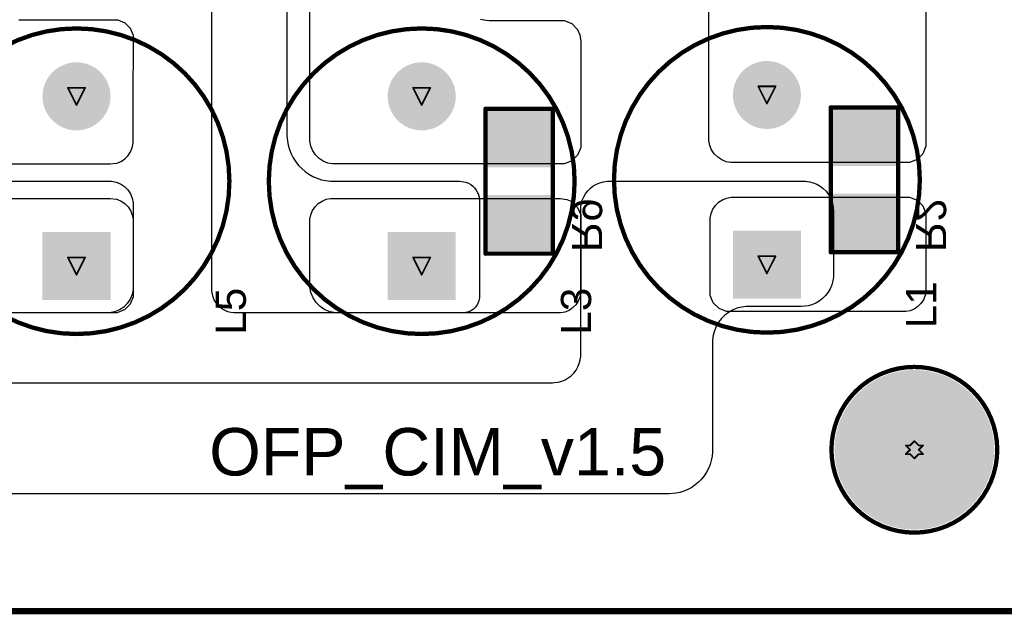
# Model space of a CAD drawing. Header units: inches. Extents: x 0 to 11.2, y -0.2 to 5.5.
# Tile 49 of 57: x 3.1 to 4.2, y 0 to 0.7. Entities that reach past the tile are written whole.
import ezdxf

# ---------------------------------------------------------------- set-up
doc = ezdxf.new("R2010")
doc.units = ezdxf.units.IN
doc.header["$MEASUREMENT"] = 0
for name, color, linetype in [('Board Outline', 216, 'Continuous'), ('Bottom Layer', 5, 'Continuous'), ('Bottom Overlay', 54, 'Continuous'), ('Bottom Paste', 16, 'Continuous'), ('Bottom Solder', 6, 'Continuous'), ('Drill Drawing', 1, 'Continuous'), ('Multi-Layer', 9, 'Continuous'), ('Pad Holes', 156, 'Continuous'), ('Top Layer', 1, 'Continuous'), ('Top Overlay', 2, 'Continuous'), ('Top Solder', 216, 'Continuous')]:
    doc.layers.add(name, color=color, linetype=linetype)
doc.styles.add('Arial', font='txt', dxfattribs={"height": 0.2})

# ---------------------------------------------------------------- blocks, each defined once
blk = doc.blocks.new('R___1206_B_41')
at = {"layer": 'Bottom Layer'}
for points in [[(-0.08, 0.035), (-0.02, 0.035), (-0.02, -0.035), (-0.08, -0.035)], [(0.02, 0.035), (0.08, 0.035), (0.08, -0.035), (0.02, -0.035)]]:
    blk.add_hatch(color=5, dxfattribs=at).paths.add_polyline_path(points)
at = {"layer": 'Bottom Paste'}
for points in [[(-0.08, 0.035), (-0.02, 0.035), (-0.02, -0.035), (-0.08, -0.035)], [(0.02, 0.035), (0.08, 0.035), (0.08, -0.035), (0.02, -0.035)]]:
    blk.add_hatch(color=16, dxfattribs=at).paths.add_polyline_path(points)
at = {"layer": 'Bottom Solder'}
for points in [[(-0.084, 0.039), (-0.016, 0.039), (-0.016, -0.039), (-0.084, -0.039)], [(0.016, 0.039), (0.084, 0.039), (0.084, -0.039), (0.016, -0.039)]]:
    blk.add_hatch(color=6, dxfattribs=at).paths.add_polyline_path(points)
at = {"layer": 'Bottom Overlay', "const_width": 0.005}
for points in [[(-0.084, 0.039), (0.084, 0.039)], [(-0.084, 0.039), (-0.084, -0.039)], [(0.084, 0.039), (0.084, -0.039)], [(-0.084, -0.039), (0.084, -0.039)]]:
    blk.add_lwpolyline(points, dxfattribs=at)
at = {"layer": 'Bottom Overlay', "const_width": 0.0025}
for points in [[(-0.0853, 0.039, 1), (-0.0828, 0.039, 1)], [(-0.0853, 0.039, 1), (-0.0828, 0.039, 1)], [(0.0828, 0.039, 1), (0.0853, 0.039, 1)], [(0.0828, 0.039, 1), (0.0853, 0.039, 1)], [(-0.0853, -0.039, 1), (-0.0828, -0.039, 1)], [(-0.0853, -0.039, 1), (-0.0828, -0.039, 1)], [(0.0828, -0.039, 1), (0.0853, -0.039, 1)], [(0.0828, -0.039, 1), (0.0853, -0.039, 1)]]:
    blk.add_lwpolyline(points, format="xyb", close=True, dxfattribs=at)
blk = doc.blocks.new('R___1206_B_48')
at = {"layer": 'Bottom Layer'}
for points in [[(-0.08, 0.035), (-0.02, 0.035), (-0.02, -0.035), (-0.08, -0.035)], [(0.02, 0.035), (0.08, 0.035), (0.08, -0.035), (0.02, -0.035)]]:
    blk.add_hatch(color=5, dxfattribs=at).paths.add_polyline_path(points)
at = {"layer": 'Bottom Paste'}
for points in [[(-0.08, 0.035), (-0.02, 0.035), (-0.02, -0.035), (-0.08, -0.035)], [(0.02, 0.035), (0.08, 0.035), (0.08, -0.035), (0.02, -0.035)]]:
    blk.add_hatch(color=16, dxfattribs=at).paths.add_polyline_path(points)
at = {"layer": 'Bottom Solder'}
for points in [[(-0.084, 0.039), (-0.016, 0.039), (-0.016, -0.039), (-0.084, -0.039)], [(0.016, 0.039), (0.084, 0.039), (0.084, -0.039), (0.016, -0.039)]]:
    blk.add_hatch(color=6, dxfattribs=at).paths.add_polyline_path(points)
at = {"layer": 'Bottom Overlay', "const_width": 0.005}
for points in [[(-0.084, 0.039), (-0.084, -0.039)], [(-0.084, 0.039), (0.084, 0.039)], [(0.084, 0.039), (0.084, -0.039)], [(-0.084, -0.039), (0.084, -0.039)]]:
    blk.add_lwpolyline(points, dxfattribs=at)
at = {"layer": 'Bottom Overlay', "const_width": 0.0025}
for points in [[(-0.0853, 0.039, 1), (-0.0828, 0.039, 1)], [(-0.0853, 0.039, 1), (-0.0828, 0.039, 1)], [(0.0828, 0.039, 1), (0.0853, 0.039, 1)], [(0.0828, 0.039, 1), (0.0853, 0.039, 1)], [(-0.0853, -0.039, 1), (-0.0828, -0.039, 1)], [(-0.0853, -0.039, 1), (-0.0828, -0.039, 1)], [(0.0828, -0.039, 1), (0.0853, -0.039, 1)], [(0.0828, -0.039, 1), (0.0853, -0.039, 1)]]:
    blk.add_lwpolyline(points, format="xyb", close=True, dxfattribs=at)
blk = doc.blocks.new('PK0810_471MB_53')
at = {"layer": 'Bottom Layer'}
blk.add_hatch(color=5, dxfattribs=at).paths.add_polyline_path([(-0.133853, 0.035433), (-0.062987, 0.035433), (-0.062987, -0.035433), (-0.133853, -0.035433)])
h = blk.add_hatch(color=5, dxfattribs=at)
edge = h.paths.add_edge_path()
edge.add_arc((0.09843, 0), 0.035433, 0, 360)
at = {"layer": 'Bottom Solder'}
blk.add_hatch(color=6, dxfattribs=at).paths.add_polyline_path([(-0.137853, 0.039433), (-0.058987, 0.039433), (-0.058987, -0.039433), (-0.137853, -0.039433)])
h = blk.add_hatch(color=6, dxfattribs=at)
edge = h.paths.add_edge_path()
edge.add_arc((0.09843, 0), 0.039433, 0, 360)
at = {"layer": 'Multi-Layer'}
blk.add_hatch(color=9, dxfattribs=at).paths.add_polyline_path([(-0.133853, 0.035433), (-0.062987, 0.035433), (-0.062987, -0.035433), (-0.133853, -0.035433)])
h = blk.add_hatch(color=9, dxfattribs=at)
edge = h.paths.add_edge_path()
edge.add_arc((0.09843, 0), 0.035433, 0, 360)
at = {"layer": 'Pad Holes'}
h = blk.add_hatch(color=7, dxfattribs=at)
edge = h.paths.add_edge_path()
edge.add_arc((-0.098429, 0), 0.019685, 0, 360)
h = blk.add_hatch(color=7, dxfattribs=at)
edge = h.paths.add_edge_path()
edge.add_arc((0.098429, 0), 0.019685, 0, 360)
at = {"layer": 'Top Layer'}
blk.add_hatch(color=1, dxfattribs=at).paths.add_polyline_path([(-0.133853, 0.035433), (-0.062987, 0.035433), (-0.062987, -0.035433), (-0.133853, -0.035433)])
h = blk.add_hatch(color=1, dxfattribs=at)
edge = h.paths.add_edge_path()
edge.add_arc((0.09843, 0), 0.035433, 0, 360)
at = {"layer": 'Top Solder'}
blk.add_hatch(color=216, dxfattribs=at).paths.add_polyline_path([(-0.137853, 0.039433), (-0.058987, 0.039433), (-0.058987, -0.039433), (-0.137853, -0.039433)])
h = blk.add_hatch(color=216, dxfattribs=at)
edge = h.paths.add_edge_path()
edge.add_arc((0.09843, 0), 0.039433, 0, 360)
at = {"layer": 'Top Overlay'}
for points, const_width in [([(0.17717, 0, 1), (-0.17717, 0, 1)], 0.005), ([(-0.17842, 0, 1), (-0.17592, 0, 1)], 0.0025), ([(0.17592, 0, 1), (0.17842, 0, 1)], 0.0025)]:
    blk.add_lwpolyline(points, format="xyb", close=True, dxfattribs=dict(at, const_width=const_width))
blk = doc.blocks.new('PK0810_471MB_54')
at = {"layer": 'Bottom Layer'}
blk.add_hatch(color=5, dxfattribs=at).paths.add_polyline_path([(-0.133853, 0.035433), (-0.062987, 0.035433), (-0.062987, -0.035433), (-0.133853, -0.035433)])
h = blk.add_hatch(color=5, dxfattribs=at)
edge = h.paths.add_edge_path()
edge.add_arc((0.09843, 0), 0.035433, 0, 360)
at = {"layer": 'Bottom Solder'}
blk.add_hatch(color=6, dxfattribs=at).paths.add_polyline_path([(-0.137853, 0.039433), (-0.058987, 0.039433), (-0.058987, -0.039433), (-0.137853, -0.039433)])
h = blk.add_hatch(color=6, dxfattribs=at)
edge = h.paths.add_edge_path()
edge.add_arc((0.09843, 0), 0.039433, 0, 360)
at = {"layer": 'Multi-Layer'}
blk.add_hatch(color=9, dxfattribs=at).paths.add_polyline_path([(-0.133853, 0.035433), (-0.062987, 0.035433), (-0.062987, -0.035433), (-0.133853, -0.035433)])
h = blk.add_hatch(color=9, dxfattribs=at)
edge = h.paths.add_edge_path()
edge.add_arc((0.09843, 0), 0.035433, 0, 360)
at = {"layer": 'Pad Holes'}
h = blk.add_hatch(color=7, dxfattribs=at)
edge = h.paths.add_edge_path()
edge.add_arc((-0.098429, 0), 0.019685, 0, 360)
h = blk.add_hatch(color=7, dxfattribs=at)
edge = h.paths.add_edge_path()
edge.add_arc((0.098429, 0), 0.019685, 0, 360)
at = {"layer": 'Top Layer'}
blk.add_hatch(color=1, dxfattribs=at).paths.add_polyline_path([(-0.133853, 0.035433), (-0.062987, 0.035433), (-0.062987, -0.035433), (-0.133853, -0.035433)])
h = blk.add_hatch(color=1, dxfattribs=at)
edge = h.paths.add_edge_path()
edge.add_arc((0.09843, 0), 0.035433, 0, 360)
at = {"layer": 'Top Solder'}
blk.add_hatch(color=216, dxfattribs=at).paths.add_polyline_path([(-0.137853, 0.039433), (-0.058987, 0.039433), (-0.058987, -0.039433), (-0.137853, -0.039433)])
h = blk.add_hatch(color=216, dxfattribs=at)
edge = h.paths.add_edge_path()
edge.add_arc((0.09843, 0), 0.039433, 0, 360)
at = {"layer": 'Top Overlay'}
for points, const_width in [([(0.17717, 0, 1), (-0.17717, 0, 1)], 0.005), ([(-0.17842, 0, 1), (-0.17592, 0, 1)], 0.0025), ([(0.17592, 0, 1), (0.17842, 0, 1)], 0.0025)]:
    blk.add_lwpolyline(points, format="xyb", close=True, dxfattribs=dict(at, const_width=const_width))
blk = doc.blocks.new('PK0810_471MB_56')
at = {"layer": 'Bottom Layer'}
blk.add_hatch(color=5, dxfattribs=at).paths.add_polyline_path([(-0.1339, 0.0354), (-0.063, 0.0354), (-0.063, -0.0354), (-0.1339, -0.0354)])
h = blk.add_hatch(color=5, dxfattribs=at)
edge = h.paths.add_edge_path()
edge.add_arc((0.0984, 0), 0.0354, 0, 360)
at = {"layer": 'Bottom Solder'}
blk.add_hatch(color=6, dxfattribs=at).paths.add_polyline_path([(-0.1379, 0.0394), (-0.059, 0.0394), (-0.059, -0.0394), (-0.1379, -0.0394)])
h = blk.add_hatch(color=6, dxfattribs=at)
edge = h.paths.add_edge_path()
edge.add_arc((0.0984, 0), 0.0394, 0, 360)
at = {"layer": 'Multi-Layer'}
blk.add_hatch(color=9, dxfattribs=at).paths.add_polyline_path([(-0.1339, 0.0354), (-0.063, 0.0354), (-0.063, -0.0354), (-0.1339, -0.0354)])
h = blk.add_hatch(color=9, dxfattribs=at)
edge = h.paths.add_edge_path()
edge.add_arc((0.0984, 0), 0.0354, 0, 360)
at = {"layer": 'Pad Holes'}
h = blk.add_hatch(color=7, dxfattribs=at)
edge = h.paths.add_edge_path()
edge.add_arc((-0.0984, 0), 0.0197, 0, 360)
h = blk.add_hatch(color=7, dxfattribs=at)
edge = h.paths.add_edge_path()
edge.add_arc((0.0984, 0), 0.0197, 0, 360)
at = {"layer": 'Top Layer'}
blk.add_hatch(color=1, dxfattribs=at).paths.add_polyline_path([(-0.1339, 0.0354), (-0.063, 0.0354), (-0.063, -0.0354), (-0.1339, -0.0354)])
h = blk.add_hatch(color=1, dxfattribs=at)
edge = h.paths.add_edge_path()
edge.add_arc((0.0984, 0), 0.0354, 0, 360)
at = {"layer": 'Top Solder'}
blk.add_hatch(color=216, dxfattribs=at).paths.add_polyline_path([(-0.1379, 0.0394), (-0.059, 0.0394), (-0.059, -0.0394), (-0.1379, -0.0394)])
h = blk.add_hatch(color=216, dxfattribs=at)
edge = h.paths.add_edge_path()
edge.add_arc((0.0984, 0), 0.0394, 0, 360)
at = {"layer": 'Top Overlay'}
for points, const_width in [([(0.1772, 0, 1), (-0.1772, 0, 1)], 0.005), ([(-0.1784, 0, 1), (-0.1759, 0, 1)], 0.0025), ([(0.1759, 0, 1), (0.1784, 0, 1)], 0.0025)]:
    blk.add_lwpolyline(points, format="xyb", close=True, dxfattribs=dict(at, const_width=const_width))

msp = doc.modelspace()

# ---------------------------------------------------------------- hatches: boundary and pattern name
at = {"layer": 'Bottom Layer'}
h = msp.add_hatch(color=5, dxfattribs=at)
edge = h.paths.add_edge_path()
edge.add_arc((4.1339, 0.1969), 0.0886, 0, 360)
at = {"layer": 'Bottom Solder'}
h = msp.add_hatch(color=6, dxfattribs=at)
edge = h.paths.add_edge_path()
edge.add_arc((4.1339, 0.1969), 0.0926, 0, 360)
at = {"layer": 'Multi-Layer'}
h = msp.add_hatch(color=9, dxfattribs=at)
edge = h.paths.add_edge_path()
edge.add_arc((4.1339, 0.1969), 0.0886, 0, 360)
at = {"layer": 'Pad Holes'}
h = msp.add_hatch(color=7, dxfattribs=at)
edge = h.paths.add_edge_path()
edge.add_arc((4.1339, 0.1969), 0.0689, 0, 360)
at = {"layer": 'Top Layer'}
h = msp.add_hatch(color=1, dxfattribs=at)
edge = h.paths.add_edge_path()
edge.add_arc((4.1339, 0.1969), 0.0886, 0, 360)
at = {"layer": 'Top Solder'}
h = msp.add_hatch(color=216, dxfattribs=at)
edge = h.paths.add_edge_path()
edge.add_arc((4.1339, 0.1969), 0.0926, 0, 360)

# ---------------------------------------------------------------- linework, layer by layer
at = {"layer": 'Board Outline'}
for points, const_width in [([(0.0098, 0.0098), (4.3209, 0.0098)], 0.0075), ([(0.0102, 0.0102), (4.3205, 0.0102)], 0.005)]:
    msp.add_lwpolyline(points, dxfattribs=dict(at, const_width=const_width))
at = {"layer": 'Bottom Layer'}
for p, q in [((4.1473, 0.8986), (4.1473, 0.6366)), ((3.4335, 0.5575), (3.4335, 0.7481)), ((3.8957, 0.5582), (3.8957, 0.7489)), ((3.6311, 0.6962), (3.6377, 0.6949)), ((3.2068, 0.695), (3.096, 0.695)), ((3.2112, 0.695), (3.2068, 0.695)), ((3.2068, 0.695), (3.2068, 0.695)), ((3.2194, 0.6916), (3.2112, 0.695)), ((3.2257, 0.6853), (3.2194, 0.6916)), ((3.2291, 0.6771), (3.2257, 0.6853)), ((3.6377, 0.6949), (3.641, 0.6948)), ((3.641, 0.6948), (3.7232, 0.6948)), ((3.7232, 0.6948), (3.728, 0.6948)), ((3.728, 0.6948), (3.7369, 0.6911)), ((3.7369, 0.6911), (3.7437, 0.6843)), ((3.2291, 0.6726), (3.2291, 0.6771)), ((3.7437, 0.6843), (3.7462, 0.6782)), ((3.7462, 0.6782), (3.7473, 0.6706)), ((3.2286, 0.6008), (3.2291, 0.6726)), ((3.7473, 0.6706), (3.7473, 0.6706)), ((3.7473, 0.6706), (3.7473, 0.6706)), ((3.7473, 0.6706), (3.7473, 0.6706)), ((3.7473, 0.6706), (3.7473, 0.552)), ((4.1473, 0.6366), (4.1473, 0.5536)), ((3.2286, 0.555), (3.2286, 0.6008)), ((3.2276, 0.5472), (3.2286, 0.5524)), ((3.2286, 0.5524), (3.2286, 0.555)), ((3.4335, 0.5546), (3.4335, 0.5575)), ((3.4346, 0.5489), (3.4335, 0.5546)), ((3.4368, 0.5436), (3.4346, 0.5489)), ((3.7473, 0.552), (3.7473, 0.5473)), ((3.8957, 0.5554), (3.8957, 0.5582)), ((3.8968, 0.5499), (3.8957, 0.5554)), ((3.8989, 0.5448), (3.8968, 0.5499)), ((4.1473, 0.5488), (4.1437, 0.5401)), ((4.1473, 0.5536), (4.1473, 0.5536)), ((4.1473, 0.5536), (4.1473, 0.5488)), ((3.219, 0.5342), (3.2227, 0.538)), ((3.2227, 0.538), (3.2256, 0.5423)), ((3.2256, 0.5423), (3.2276, 0.5472)), ((3.44, 0.5389), (3.4368, 0.5436)), ((3.444, 0.5348), (3.44, 0.5389)), ((3.7437, 0.5386), (3.7371, 0.5319)), ((3.7473, 0.5473), (3.7437, 0.5386)), ((3.902, 0.5401), (3.8989, 0.5448)), ((3.906, 0.5362), (3.902, 0.5401)), ((4.1437, 0.5401), (4.1371, 0.5335)), ((2.9623, 0.5283), (3.2019, 0.5283)), ((3.2019, 0.5283), (3.2095, 0.5293)), ((3.2095, 0.5293), (3.2097, 0.5293)), ((3.2097, 0.5293), (3.2146, 0.5313)), ((3.2146, 0.5313), (3.219, 0.5342)), ((3.4488, 0.5316), (3.444, 0.5348)), ((3.4541, 0.5294), (3.4488, 0.5316)), ((3.4598, 0.5283), (3.4541, 0.5294)), ((3.4626, 0.5283), (3.4598, 0.5283)), ((3.7236, 0.5283), (3.4626, 0.5283)), ((3.7284, 0.5283), (3.7236, 0.5283)), ((3.7371, 0.5319), (3.7284, 0.5283)), ((3.9106, 0.5331), (3.906, 0.5362)), ((3.9158, 0.5309), (3.9106, 0.5331)), ((3.9213, 0.5299), (3.9158, 0.5309)), ((3.9241, 0.5299), (3.9213, 0.5299)), ((4.1236, 0.5299), (3.9241, 0.5299)), ((4.1284, 0.5299), (4.1236, 0.5299)), ((4.1371, 0.5335), (4.1284, 0.5299)), ((2.9594, 0.4883), (3.2019, 0.4883)), ((3.2019, 0.4883), (3.2019, 0.4883)), ((3.2019, 0.4883), (3.2019, 0.4883)), ((3.2019, 0.4883), (3.2019, 0.4883)), ((3.2019, 0.4883), (3.2093, 0.4873)), ((3.2093, 0.4873), (3.2097, 0.4873)), ((3.2097, 0.4873), (3.2146, 0.4852)), ((3.2146, 0.4852), (3.219, 0.4823)), ((3.219, 0.4823), (3.2227, 0.4786)), ((3.4394, 0.4786), (3.4431, 0.4823)), ((3.4431, 0.4823), (3.4475, 0.4852)), ((3.4475, 0.4852), (3.4524, 0.4873)), ((3.4524, 0.4873), (3.4575, 0.4883)), ((3.4575, 0.4883), (3.7236, 0.4883)), ((3.7236, 0.4883), (3.7236, 0.4883)), ((3.7236, 0.4883), (3.7236, 0.4883)), ((3.7236, 0.4883), (3.7236, 0.4883)), ((3.7236, 0.4883), (3.731, 0.4872)), ((3.731, 0.4872), (3.7371, 0.4847)), ((3.7371, 0.4847), (3.7437, 0.478)), ((3.9004, 0.4758), (3.9033, 0.4802)), ((3.9033, 0.4802), (3.907, 0.4839)), ((3.907, 0.4839), (3.9114, 0.4868)), ((3.9114, 0.4868), (3.9163, 0.4888)), ((3.9163, 0.4888), (3.9214, 0.4899)), ((3.9214, 0.4899), (3.9241, 0.4899)), ((3.9241, 0.4899), (4.1236, 0.4899)), ((4.1236, 0.4899), (4.1236, 0.4899)), ((4.1236, 0.4899), (4.1284, 0.4899)), ((4.1284, 0.4899), (4.1371, 0.4862)), ((4.1371, 0.4862), (4.1437, 0.4796)), ((4.1437, 0.4796), (4.1473, 0.4709)), ((3.2227, 0.4786), (3.2256, 0.4742)), ((3.2256, 0.4742), (3.2276, 0.4694)), ((3.2276, 0.4694), (3.2286, 0.4642)), ((3.4335, 0.4642), (3.4345, 0.4694)), ((3.4345, 0.4694), (3.4365, 0.4742)), ((3.4365, 0.4742), (3.4394, 0.4786)), ((3.7437, 0.478), (3.7473, 0.4693)), ((3.7473, 0.4693), (3.7473, 0.4646)), ((3.8973, 0.4658), (3.8984, 0.4709)), ((3.8984, 0.4709), (3.9004, 0.4758)), ((4.1473, 0.4709), (4.1473, 0.4662)), ((3.2286, 0.4642), (3.2286, 0.4616)), ((3.2286, 0.4616), (3.2286, 0.379)), ((3.4335, 0.3855), (3.4335, 0.4642)), ((3.7473, 0.4646), (3.7473, 0.3816)), ((3.8973, 0.4631), (3.8973, 0.4658)), ((3.8973, 0.3805), (3.8973, 0.4631)), ((3.8973, 0.4631), (3.8973, 0.4631)), ((4.1473, 0.4662), (4.1473, 0.3831)), ((3.2286, 0.379), (3.2286, 0.379)), ((3.2286, 0.379), (3.2286, 0.3743)), ((3.4347, 0.3791), (3.4335, 0.3855)), ((3.4372, 0.373), (3.4347, 0.3791)), ((3.7473, 0.379), (3.7464, 0.374)), ((3.7473, 0.3816), (3.7473, 0.3816)), ((3.7473, 0.3816), (3.7473, 0.379)), ((3.8973, 0.3759), (3.8973, 0.3805)), ((4.1473, 0.3806), (4.1464, 0.3756)), ((4.1473, 0.3831), (4.1473, 0.3831)), ((4.1473, 0.3831), (4.1473, 0.3806)), ((3.2251, 0.3657), (3.2185, 0.3591)), ((3.2286, 0.3743), (3.2251, 0.3657)), ((3.4409, 0.3676), (3.4372, 0.373)), ((3.4455, 0.363), (3.4409, 0.3676)), ((3.7444, 0.3693), (3.7415, 0.365)), ((3.7464, 0.374), (3.7444, 0.3693)), ((3.9009, 0.3673), (3.8973, 0.3759)), ((3.9075, 0.3607), (3.9009, 0.3673)), ((4.1415, 0.3666), (4.1379, 0.3629)), ((4.1444, 0.3708), (4.1415, 0.3666)), ((4.1464, 0.3756), (4.1444, 0.3708)), ((3.1049, 0.3556), (2.9678, 0.3556)), ((3.2052, 0.3556), (3.1049, 0.3556)), ((3.2099, 0.3556), (3.2052, 0.3556)), ((3.2185, 0.3591), (3.2099, 0.3556)), ((3.4509, 0.3593), (3.4455, 0.363)), ((3.457, 0.3568), (3.4509, 0.3593)), ((3.4634, 0.3556), (3.457, 0.3568)), ((3.4666, 0.3556), (3.4634, 0.3556)), ((3.7213, 0.3556), (3.4666, 0.3556)), ((3.4666, 0.3556), (3.4666, 0.3556)), ((3.7239, 0.3556), (3.7213, 0.3556)), ((3.7289, 0.3566), (3.7239, 0.3556)), ((3.7337, 0.3585), (3.7289, 0.3566)), ((3.7379, 0.3614), (3.7337, 0.3585)), ((3.7415, 0.365), (3.7379, 0.3614)), ((3.9161, 0.3571), (3.9075, 0.3607)), ((3.9208, 0.3571), (3.9161, 0.3571)), ((4.1213, 0.3571), (3.9208, 0.3571)), ((3.9208, 0.3571), (3.9208, 0.3571)), ((4.1239, 0.3571), (4.1213, 0.3571)), ((4.1289, 0.3581), (4.1239, 0.3571)), ((4.1337, 0.3601), (4.1289, 0.3581)), ((4.1379, 0.3629), (4.1337, 0.3601))]:
    msp.add_line(p, q, dxfattribs=at)
at = {"layer": 'Drill Drawing', "const_width": 0.002}
for points in [[(3.153, 0.6167), (3.173, 0.6167)], [(3.153, 0.6167), (3.163, 0.5967)], [(3.163, 0.5967), (3.173, 0.6167)], [(3.553, 0.6167), (3.573, 0.6167)], [(3.553, 0.6167), (3.563, 0.5967)], [(3.563, 0.5967), (3.573, 0.6167)], [(3.953, 0.6183), (3.973, 0.6183)], [(3.953, 0.6183), (3.963, 0.5983)], [(3.963, 0.5983), (3.973, 0.6183)], [(3.953, 0.4214), (3.973, 0.4214)], [(3.953, 0.4214), (3.963, 0.4014)], [(3.963, 0.4014), (3.973, 0.4214)], [(3.153, 0.4199), (3.173, 0.4199)], [(3.153, 0.4199), (3.163, 0.3999)], [(3.163, 0.3999), (3.173, 0.4199)], [(3.553, 0.4199), (3.573, 0.4199)], [(3.553, 0.4199), (3.563, 0.3999)], [(3.563, 0.3999), (3.573, 0.4199)], [(4.1289, 0.2019), (4.1339, 0.2069)], [(4.1339, 0.2069), (4.1389, 0.2019)], [(4.1239, 0.2019), (4.1289, 0.1969)], [(4.1239, 0.2019), (4.1289, 0.2019)], [(4.1239, 0.1919), (4.1289, 0.1969)], [(4.1389, 0.2019), (4.1439, 0.2019)], [(4.1389, 0.1969), (4.1439, 0.2019)], [(4.1389, 0.1969), (4.1439, 0.1919)], [(4.1239, 0.1919), (4.1289, 0.1919)], [(4.1289, 0.1919), (4.1339, 0.1869)], [(4.1339, 0.1869), (4.1389, 0.1919)], [(4.1389, 0.1919), (4.1439, 0.1919)]]:
    msp.add_lwpolyline(points, dxfattribs=at)
at = {"layer": 'Drill Drawing', "const_width": 0.001}
for points in [[(3.1525, 0.6167, 1), (3.1535, 0.6167, 1)], [(3.1525, 0.6167, 1), (3.1535, 0.6167, 1)], [(3.1725, 0.6167, 1), (3.1735, 0.6167, 1)], [(3.1725, 0.6167, 1), (3.1735, 0.6167, 1)], [(3.5525, 0.6167, 1), (3.5535, 0.6167, 1)], [(3.5525, 0.6167, 1), (3.5535, 0.6167, 1)], [(3.5725, 0.6167, 1), (3.5735, 0.6167, 1)], [(3.5725, 0.6167, 1), (3.5735, 0.6167, 1)], [(3.9525, 0.6183, 1), (3.9535, 0.6183, 1)], [(3.9525, 0.6183, 1), (3.9535, 0.6183, 1)], [(3.9725, 0.6183, 1), (3.9735, 0.6183, 1)], [(3.9725, 0.6183, 1), (3.9735, 0.6183, 1)], [(3.1625, 0.5967, 1), (3.1635, 0.5967, 1)], [(3.1625, 0.5967, 1), (3.1635, 0.5967, 1)], [(3.5625, 0.5967, 1), (3.5635, 0.5967, 1)], [(3.5625, 0.5967, 1), (3.5635, 0.5967, 1)], [(3.9625, 0.5983, 1), (3.9635, 0.5983, 1)], [(3.9625, 0.5983, 1), (3.9635, 0.5983, 1)], [(3.9525, 0.4214, 1), (3.9535, 0.4214, 1)], [(3.9525, 0.4214, 1), (3.9535, 0.4214, 1)], [(3.9725, 0.4214, 1), (3.9735, 0.4214, 1)], [(3.9725, 0.4214, 1), (3.9735, 0.4214, 1)], [(3.1525, 0.4199, 1), (3.1535, 0.4199, 1)], [(3.1525, 0.4199, 1), (3.1535, 0.4199, 1)], [(3.1725, 0.4199, 1), (3.1735, 0.4199, 1)], [(3.1725, 0.4199, 1), (3.1735, 0.4199, 1)], [(3.5525, 0.4199, 1), (3.5535, 0.4199, 1)], [(3.5525, 0.4199, 1), (3.5535, 0.4199, 1)], [(3.5725, 0.4199, 1), (3.5735, 0.4199, 1)], [(3.5725, 0.4199, 1), (3.5735, 0.4199, 1)], [(3.1625, 0.3999, 1), (3.1635, 0.3999, 1)], [(3.1625, 0.3999, 1), (3.1635, 0.3999, 1)], [(3.5625, 0.3999, 1), (3.5635, 0.3999, 1)], [(3.5625, 0.3999, 1), (3.5635, 0.3999, 1)], [(3.9625, 0.4014, 1), (3.9635, 0.4014, 1)], [(3.9625, 0.4014, 1), (3.9635, 0.4014, 1)], [(4.1334, 0.2069, 1), (4.1344, 0.2069, 1)], [(4.1334, 0.2069, 1), (4.1344, 0.2069, 1)], [(4.1234, 0.2019, 1), (4.1244, 0.2019, 1)], [(4.1234, 0.2019, 1), (4.1244, 0.2019, 1)], [(4.1284, 0.2019, 1), (4.1294, 0.2019, 1)], [(4.1284, 0.2019, 1), (4.1294, 0.2019, 1)], [(4.1284, 0.1969, 1), (4.1294, 0.1969, 1)], [(4.1284, 0.1969, 1), (4.1294, 0.1969, 1)], [(4.1384, 0.2019, 1), (4.1394, 0.2019, 1)], [(4.1384, 0.2019, 1), (4.1394, 0.2019, 1)], [(4.1384, 0.1969, 1), (4.1394, 0.1969, 1)], [(4.1384, 0.1969, 1), (4.1394, 0.1969, 1)], [(4.1434, 0.2019, 1), (4.1444, 0.2019, 1)], [(4.1434, 0.2019, 1), (4.1444, 0.2019, 1)], [(4.1234, 0.1919, 1), (4.1244, 0.1919, 1)], [(4.1234, 0.1919, 1), (4.1244, 0.1919, 1)], [(4.1284, 0.1919, 1), (4.1294, 0.1919, 1)], [(4.1284, 0.1919, 1), (4.1294, 0.1919, 1)], [(4.1334, 0.1869, 1), (4.1344, 0.1869, 1)], [(4.1334, 0.1869, 1), (4.1344, 0.1869, 1)], [(4.1384, 0.1919, 1), (4.1394, 0.1919, 1)], [(4.1384, 0.1919, 1), (4.1394, 0.1919, 1)], [(4.1434, 0.1919, 1), (4.1444, 0.1919, 1)], [(4.1434, 0.1919, 1), (4.1444, 0.1919, 1)]]:
    msp.add_lwpolyline(points, format="xyb", close=True, dxfattribs=at)
at = {"layer": 'Top Layer'}
for p, q in [((3.4069, 1.0063), (3.4069, 0.5632)), ((3.32, 0.6639), (3.32, 0.9226)), ((3.32, 0.3827), (3.32, 0.6639)), ((3.4069, 0.5632), (3.4069, 0.5632)), ((3.4069, 0.5632), (3.4069, 0.5605)), ((3.4069, 0.5605), (3.4074, 0.5552)), ((3.4074, 0.5552), (3.4083, 0.55)), ((3.4083, 0.55), (3.4098, 0.5449)), ((3.4098, 0.5449), (3.4117, 0.54)), ((3.4117, 0.54), (3.4141, 0.5353)), ((3.4141, 0.5353), (3.417, 0.5308)), ((3.417, 0.5308), (3.4203, 0.5267)), ((3.4203, 0.5267), (3.424, 0.5229)), ((3.424, 0.5229), (3.428, 0.5194)), ((3.428, 0.5194), (3.4324, 0.5164)), ((3.4324, 0.5164), (3.437, 0.5139)), ((3.437, 0.5139), (3.4419, 0.5117)), ((3.0505, 0.5083), (3.2008, 0.5083)), ((3.2008, 0.5083), (3.2036, 0.5083)), ((3.2036, 0.5083), (3.2089, 0.5072)), ((3.2089, 0.5072), (3.214, 0.5051)), ((3.214, 0.5051), (3.2186, 0.5021)), ((3.2186, 0.5021), (3.2224, 0.4982)), ((3.4419, 0.5117), (3.4469, 0.5101)), ((3.4469, 0.5101), (3.4521, 0.509)), ((3.4521, 0.509), (3.4574, 0.5084)), ((3.4574, 0.5084), (3.46, 0.5083)), ((3.46, 0.5083), (3.6069, 0.5083)), ((3.6069, 0.5083), (3.6069, 0.5083)), ((3.6069, 0.5083), (3.6069, 0.5083)), ((3.6069, 0.5083), (3.6069, 0.5083)), ((3.6069, 0.5083), (3.6142, 0.5071)), ((3.6142, 0.5071), (3.6143, 0.5071)), ((3.6143, 0.5071), (3.6171, 0.5059)), ((3.6171, 0.5059), (3.6198, 0.5044)), ((3.6198, 0.5044), (3.6222, 0.5026)), ((3.6222, 0.5026), (3.6243, 0.5005)), ((3.7584, 0.5002), (3.7618, 0.5028)), ((3.7618, 0.5028), (3.7655, 0.505)), ((3.7655, 0.505), (3.7695, 0.5066)), ((3.7695, 0.5066), (3.7736, 0.5077)), ((3.7736, 0.5077), (3.7779, 0.5083)), ((3.7779, 0.5083), (3.78, 0.5083)), ((3.78, 0.5083), (3.78, 0.5083)), ((3.78, 0.5083), (4.0054, 0.5083)), ((4.0054, 0.5083), (4.0077, 0.5083)), ((4.0077, 0.5083), (4.0122, 0.5077)), ((4.0122, 0.5077), (4.0166, 0.5065)), ((4.0166, 0.5065), (4.0208, 0.5048)), ((4.0208, 0.5048), (4.0247, 0.5025)), ((4.0247, 0.5025), (4.0283, 0.4998)), ((3.2224, 0.4982), (3.2255, 0.4936)), ((3.2255, 0.4936), (3.2276, 0.4886)), ((3.6243, 0.5005), (3.6261, 0.498)), ((3.6261, 0.498), (3.6277, 0.4954)), ((3.6277, 0.4954), (3.6288, 0.4926)), ((3.6288, 0.4926), (3.6296, 0.4897)), ((3.7507, 0.4901), (3.7528, 0.4938)), ((3.7528, 0.4938), (3.7554, 0.4972)), ((3.7554, 0.4972), (3.7584, 0.5002)), ((4.0283, 0.4998), (4.0315, 0.4966)), ((4.0315, 0.4966), (4.0342, 0.493)), ((4.0342, 0.493), (4.0365, 0.489)), ((3.2276, 0.4886), (3.2286, 0.4832)), ((3.2286, 0.4832), (3.2286, 0.4805)), ((3.2286, 0.4805), (3.2286, 0.4805)), ((3.2286, 0.4805), (3.2286, 0.3858)), ((3.6296, 0.4897), (3.63, 0.4867)), ((3.63, 0.4867), (3.63, 0.4852)), ((3.63, 0.4852), (3.63, 0.3753)), ((3.7473, 0.4778), (3.7479, 0.482)), ((3.7479, 0.482), (3.749, 0.4862)), ((3.749, 0.4862), (3.7507, 0.4901)), ((4.0365, 0.489), (4.0382, 0.4848)), ((4.0382, 0.4848), (4.0392, 0.4811)), ((4.0392, 0.4811), (4.04, 0.4737)), ((3.7473, 0.4756), (3.7473, 0.4778)), ((3.7473, 0.3796), (3.7473, 0.4756)), ((4.04, 0.4737), (4.04, 0.4737)), ((4.04, 0.4737), (4.04, 0.4737)), ((4.04, 0.4737), (4.04, 0.4737)), ((4.04, 0.4737), (4.04, 0.4)), ((4.04, 0.4), (4.04, 0.3976)), ((4.0381, 0.3881), (4.0363, 0.3837)), ((4.0394, 0.3928), (4.0381, 0.3881)), ((4.04, 0.3976), (4.0394, 0.3928)), ((3.2275, 0.377), (3.2252, 0.3715)), ((3.2286, 0.3828), (3.2275, 0.377)), ((3.2286, 0.3858), (3.2286, 0.3828)), ((3.32, 0.3809), (3.32, 0.3827)), ((3.3205, 0.3774), (3.32, 0.3809)), ((3.3214, 0.374), (3.3205, 0.3774)), ((3.7473, 0.3073), (3.7473, 0.3796)), ((4.0339, 0.3795), (4.0309, 0.3757)), ((4.0363, 0.3837), (4.0339, 0.3795)), ((3.2219, 0.3665), (3.2177, 0.3623)), ((3.2252, 0.3715), (3.2219, 0.3665)), ((3.3227, 0.3707), (3.3214, 0.374)), ((3.3245, 0.3676), (3.3227, 0.3707)), ((3.3267, 0.3648), (3.3245, 0.3676)), ((3.6278, 0.3659), (3.6256, 0.3627)), ((3.6292, 0.3695), (3.6278, 0.3659)), ((3.63, 0.3733), (3.6292, 0.3695)), ((3.63, 0.3753), (3.63, 0.3753)), ((3.63, 0.3753), (3.63, 0.3733)), ((4.0195, 0.3669), (4.015, 0.3651)), ((4.0237, 0.3693), (4.0195, 0.3669)), ((4.0275, 0.3723), (4.0237, 0.3693)), ((4.0309, 0.3757), (4.0275, 0.3723)), ((3.1984, 0.3556), (2.9244, 0.3556)), ((3.2014, 0.3556), (3.1984, 0.3556)), ((3.2072, 0.3567), (3.2014, 0.3556)), ((3.2127, 0.359), (3.2072, 0.3567)), ((3.2177, 0.3623), (3.2127, 0.359)), ((3.3292, 0.3623), (3.3267, 0.3648)), ((3.332, 0.3601), (3.3292, 0.3623)), ((3.3351, 0.3583), (3.332, 0.3601)), ((3.3384, 0.357), (3.3351, 0.3583)), ((3.3418, 0.356), (3.3384, 0.357)), ((3.3453, 0.3556), (3.3418, 0.356)), ((3.3471, 0.3556), (3.3453, 0.3556)), ((3.6103, 0.3556), (3.3471, 0.3556)), ((3.6122, 0.3556), (3.6103, 0.3556)), ((3.616, 0.3563), (3.6122, 0.3556)), ((3.6196, 0.3578), (3.616, 0.3563)), ((3.6229, 0.36), (3.6196, 0.3578)), ((3.6256, 0.3627), (3.6229, 0.36)), ((3.9185, 0.3562), (3.9142, 0.3529)), ((3.9232, 0.3589), (3.9185, 0.3562)), ((3.9282, 0.361), (3.9232, 0.3589)), ((3.9335, 0.3624), (3.9282, 0.361)), ((3.9389, 0.3631), (3.9335, 0.3624)), ((3.9416, 0.3632), (3.9389, 0.3631)), ((4.0032, 0.3632), (3.9416, 0.3632)), ((4.0109, 0.3639), (4.0032, 0.3632)), ((4.015, 0.3651), (4.0109, 0.3639)), ((3.907, 0.3447), (3.9043, 0.34)), ((3.9103, 0.349), (3.907, 0.3447)), ((3.9142, 0.3529), (3.9103, 0.349)), ((3.9022, 0.335), (3.9008, 0.3297)), ((3.9043, 0.34), (3.9022, 0.335)), ((3.9001, 0.3243), (3.9, 0.3216)), ((3.9, 0.3216), (3.9, 0.3216)), ((3.9, 0.3216), (3.9, 0.3216)), ((3.9, 0.3216), (3.9, 0.1969)), ((3.9008, 0.3297), (3.9001, 0.3243)), ((3.744, 0.2929), (3.7456, 0.2969)), ((3.7456, 0.2969), (3.7467, 0.301)), ((3.7467, 0.301), (3.7473, 0.3052)), ((3.7473, 0.3052), (3.7473, 0.3073)), ((3.7473, 0.3073), (3.7473, 0.3073)), ((3.7362, 0.2828), (3.7392, 0.2858)), ((3.7392, 0.2858), (3.7418, 0.2892)), ((3.7418, 0.2892), (3.744, 0.2929)), ((2.7253, 0.2747), (3.7147, 0.2747)), ((3.7147, 0.2747), (3.7168, 0.2748)), ((3.7168, 0.2748), (3.7211, 0.2753)), ((3.7211, 0.2753), (3.7252, 0.2764)), ((3.7252, 0.2764), (3.7291, 0.2781)), ((3.7291, 0.2781), (3.7328, 0.2802)), ((3.7328, 0.2802), (3.7362, 0.2828)), ((3.9, 0.1944), (3.8996, 0.1894)), ((3.9, 0.1969), (3.9, 0.1944)), ((3.8986, 0.1846), (3.8972, 0.1798)), ((3.8996, 0.1894), (3.8986, 0.1846)), ((3.8954, 0.1752), (3.8931, 0.1708)), ((3.8972, 0.1798), (3.8954, 0.1752)), ((3.8872, 0.1628), (3.8838, 0.1593)), ((3.8904, 0.1667), (3.8872, 0.1628)), ((3.8931, 0.1708), (3.8904, 0.1667)), ((3.8669, 0.149), (3.8622, 0.1475)), ((3.8715, 0.151), (3.8669, 0.149)), ((3.8759, 0.1533), (3.8715, 0.151)), ((3.88, 0.1561), (3.8759, 0.1533)), ((3.8838, 0.1593), (3.88, 0.1561)), ((3.8499, 0.146), (2.5512, 0.146)), ((3.8577, 0.1466), (3.8499, 0.146)), ((3.8499, 0.146), (3.8499, 0.146)), ((3.8622, 0.1475), (3.8577, 0.1466))]:
    msp.add_line(p, q, dxfattribs=at)
at = {"layer": 'Top Overlay'}
for points, const_width in [([(4.2299, 0.1969, 1), (4.0378, 0.1969, 1)], 0.005), ([(4.0366, 0.1969, 1), (4.0391, 0.1969, 1)], 0.0025), ([(4.2287, 0.1969, 1), (4.2312, 0.1969, 1)], 0.0025)]:
    msp.add_lwpolyline(points, format="xyb", close=True, dxfattribs=dict(at, const_width=const_width))

# ---------------------------------------------------------------- block references
at = {"rotation": 90}
for name, p in [('PK0810_471MB_53', (3.163, 0.5083)), ('PK0810_471MB_54', (3.563, 0.5083)), ('PK0810_471MB_56', (3.963, 0.5099)), ('R___1206_B_41', (3.676, 0.5083)), ('R___1206_B_48', (4.076, 0.5099))]:
    msp.add_blockref(name, p, dxfattribs=at)

# ---------------------------------------------------------------- texts
at = {"layer": 'Bottom Overlay', "style": 'Arial', "text_generation_flag": 2}
for s, p in [('R9', (3.7371, 0.426)), ('R2', (4.1357, 0.426))]:
    msp.add_text(s, height=0.035, rotation=270, dxfattribs=at).set_placement(p)
at = {"layer": 'Top Overlay', "style": 'Arial'}
for s, height, rotation, p in [('L5', 0.035, 90, (3.3593, 0.3304)), ('L3', 0.035, 90, (3.7593, 0.3304)), ('L1', 0.035, 90, (4.1593, 0.3378)), ('OFP_CIM_v1.5', 0.055, 360, (3.3168, 0.1671))]:
    msp.add_text(s, height=height, rotation=rotation, dxfattribs=at).set_placement(p)

doc.saveas('drawing.dxf')
